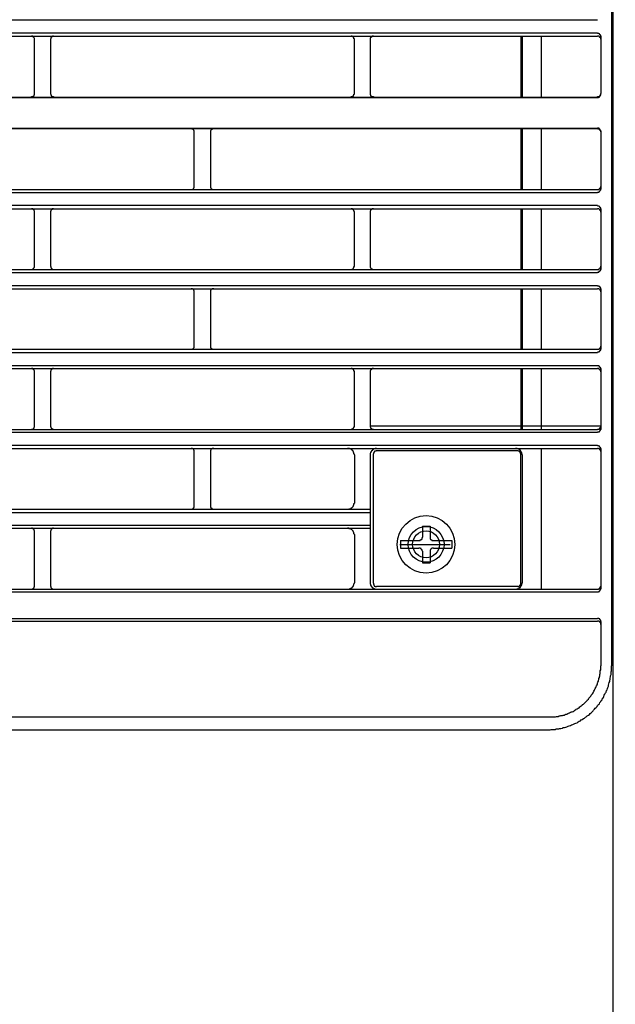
# Model space of a CAD drawing. Header units: millimetres. Extents: x 39871 to 53385, y 51832 to 57813.
# Tile 55 of 88: x 48632 to 48669, y 52623 to 52684. Entities that reach past the tile are written whole.
import ezdxf
from ezdxf import colors
from ezdxf.entities.mleader import LeaderData, LeaderLine
from ezdxf.math import Vec2, Vec3

# ---------------------------------------------------------------- set-up
doc = ezdxf.new("R2010")
doc.units = ezdxf.units.MM
doc.layers.add('AQUAREA', color=7, linetype='Continuous')
doc.layers.add('IS_KAN_OPIS', color=7, linetype='Continuous', lineweight=30)
doc.styles.add('ARIAL', font='ARIALN.TTF')

# ---------------------------------------------------------------- blocks, each defined once
blk = doc.blocks.new('SPLIT')
at = {"layer": 'AQUAREA'}
for points in [[(24880.07, -305.76), (24880.07, -1597.66)], [(24879.86, -362.67), (24879.86, -916.3)], [(24308.59, -816.06), (24877.69, -816.06)], [(24308.59, -818.09), (24877.69, -818.09)], [(24308.59, -818.58), (24877.69, -818.58)], [(24790.33, -819.07), (24790.33, -819.07), (24790.33, -819), (24790.33, -818.93), (24790.26, -818.86), (24790.26, -818.79), (24790.19, -818.79), (24790.19, -818.72), (24790.12, -818.72), (24790.12, -818.65), (24790.05, -818.65), (24790.05, -818.58), (24789.98, -818.58), (24789.91, -818.58), (24789.84, -818.58)], [(24793.27, -818.58), (24793.27, -818.58), (24793.2, -818.58), (24793.13, -818.58), (24793.06, -818.65), (24792.99, -818.65), (24792.99, -818.72), (24792.92, -818.72), (24792.92, -818.79), (24792.85, -818.79), (24792.85, -818.86), (24792.85, -818.93), (24792.85, -819), (24792.78, -819), (24792.78, -819.07)], [(24839.96, -819.07), (24839.96, -819.07), (24839.96, -819), (24839.89, -819), (24839.89, -818.93), (24839.89, -818.86), (24839.89, -818.79), (24839.82, -818.79), (24839.82, -818.72), (24839.75, -818.72), (24839.75, -818.65), (24839.68, -818.65), (24839.61, -818.58), (24839.54, -818.58), (24839.47, -818.58)], [(24842.9, -818.58), (24842.9, -818.58), (24842.83, -818.58), (24842.76, -818.58), (24842.69, -818.58), (24842.69, -818.65), (24842.62, -818.65), (24842.62, -818.72), (24842.55, -818.72), (24842.55, -818.79), (24842.48, -818.79), (24842.48, -818.86), (24842.41, -818.86), (24842.41, -818.93), (24842.41, -819), (24842.41, -819.07)], [(24865.79, -818.58), (24865.79, -828.03)], [(24866, -818.58), (24866, -828.03)], [(24868.94, -818.58), (24868.94, -828.03)], [(24878.18, -818.65), (24878.18, -818.65), (24878.18, -818.58), (24878.18, -818.51), (24878.18, -818.44), (24878.11, -818.44), (24878.11, -818.37), (24878.04, -818.37), (24878.04, -818.3), (24877.97, -818.3), (24877.97, -818.23), (24877.9, -818.23), (24877.9, -818.16), (24877.83, -818.16), (24877.76, -818.16), (24877.69, -818.16)], [(24878.18, -819.07), (24878.18, -819.07), (24878.18, -819), (24878.18, -818.93), (24878.18, -818.86), (24878.11, -818.86), (24878.11, -818.79), (24878.04, -818.79), (24878.04, -818.72), (24877.97, -818.72), (24877.97, -818.65), (24877.9, -818.65), (24877.9, -818.58), (24877.83, -818.58), (24877.76, -818.58), (24877.69, -818.58)], [(24878.18, -818.58), (24878.18, -827.47)], [(24790.33, -827.47), (24790.33, -819.07)], [(24792.78, -819.07), (24792.78, -827.47)], [(24839.96, -827.47), (24839.96, -819.07)], [(24842.41, -819.07), (24842.41, -827.47)], [(24308.59, -828.03), (24877.69, -828.03)], [(24308.59, -828.1), (24877.69, -828.1)], [(24789.84, -828.03), (24789.84, -828.03), (24789.84, -827.96), (24789.91, -827.96), (24789.98, -827.96), (24790.05, -827.96), (24790.12, -827.89), (24790.19, -827.89), (24790.19, -827.82), (24790.26, -827.82), (24790.26, -827.75), (24790.26, -827.68), (24790.33, -827.68), (24790.33, -827.61), (24790.33, -827.54), (24790.33, -827.47)], [(24792.78, -827.47), (24792.78, -827.54), (24792.78, -827.61), (24792.85, -827.61), (24792.85, -827.68), (24792.85, -827.75), (24792.92, -827.75), (24792.92, -827.82), (24792.99, -827.89), (24793.06, -827.89), (24793.06, -827.96), (24793.13, -827.96), (24793.2, -827.96), (24793.27, -827.96), (24793.27, -828.03)], [(24839.47, -828.03), (24839.47, -828.03), (24839.47, -827.96), (24839.54, -827.96), (24839.61, -827.96), (24839.68, -827.96), (24839.68, -827.89), (24839.75, -827.89), (24839.82, -827.82), (24839.82, -827.75), (24839.89, -827.75), (24839.89, -827.68), (24839.89, -827.61), (24839.96, -827.61), (24839.96, -827.54), (24839.96, -827.47)], [(24842.41, -827.47), (24842.41, -827.54), (24842.41, -827.61), (24842.41, -827.68), (24842.48, -827.68), (24842.48, -827.75), (24842.48, -827.82), (24842.55, -827.82), (24842.55, -827.89), (24842.62, -827.89), (24842.62, -827.96), (24842.69, -827.96), (24842.76, -827.96), (24842.83, -827.96), (24842.9, -827.96), (24842.9, -828.03)], [(24877.69, -828.03), (24877.69, -828.03), (24877.69, -827.96), (24877.76, -827.96), (24877.83, -827.96), (24877.9, -827.96), (24877.97, -827.96), (24877.97, -827.89), (24878.04, -827.89), (24878.04, -827.82), (24878.11, -827.82), (24878.11, -827.75), (24878.11, -827.68), (24878.18, -827.68), (24878.18, -827.61), (24878.18, -827.54), (24878.18, -827.47)], [(24877.69, -828.1), (24877.69, -828.1), (24877.76, -828.1), (24877.83, -828.1), (24877.83, -828.03), (24877.9, -828.03), (24877.97, -828.03), (24877.97, -827.96), (24878.04, -827.96), (24878.04, -827.89), (24878.11, -827.89), (24878.11, -827.82), (24878.11, -827.75), (24878.18, -827.75), (24878.18, -827.68), (24878.18, -827.61)], [(24308.59, -832.86), (24877.69, -832.86)], [(24308.59, -832.93), (24877.69, -832.93)], [(24815.11, -833.42), (24815.11, -833.42), (24815.11, -833.35), (24815.11, -833.28), (24815.11, -833.21), (24815.04, -833.21), (24815.04, -833.14), (24814.97, -833.14), (24814.97, -833.07), (24814.9, -833.07), (24814.9, -833), (24814.83, -833), (24814.76, -833), (24814.69, -832.93), (24814.62, -832.93)], [(24815.11, -841.89), (24815.11, -833.42)], [(24818.12, -832.93), (24818.12, -832.93), (24818.05, -832.93), (24817.98, -833), (24817.91, -833), (24817.84, -833), (24817.84, -833.07), (24817.77, -833.07), (24817.77, -833.14), (24817.7, -833.14), (24817.7, -833.21), (24817.63, -833.21), (24817.63, -833.28), (24817.63, -833.35), (24817.63, -833.42)], [(24817.63, -833.42), (24817.63, -841.89)], [(24865.79, -832.93), (24865.79, -842.38)], [(24866, -832.93), (24866, -842.38)], [(24868.94, -832.93), (24868.94, -842.38)], [(24878.18, -833.35), (24878.18, -833.35), (24878.18, -833.28), (24878.18, -833.21), (24878.11, -833.14), (24878.11, -833.07), (24878.04, -833.07), (24878.04, -833), (24877.97, -833), (24877.97, -832.93), (24877.9, -832.93), (24877.9, -832.86), (24877.83, -832.86), (24877.76, -832.86), (24877.69, -832.86)], [(24878.18, -833.42), (24878.18, -833.42), (24878.18, -833.35), (24878.18, -833.28), (24878.11, -833.28), (24878.11, -833.21), (24878.11, -833.14), (24878.04, -833.14), (24878.04, -833.07), (24877.97, -833.07), (24877.97, -833), (24877.9, -833), (24877.83, -833), (24877.76, -833), (24877.76, -832.93), (24877.69, -832.93)], [(24878.18, -833.35), (24878.18, -842.31)], [(24308.59, -842.38), (24877.69, -842.38)], [(24308.59, -842.87), (24877.69, -842.87)], [(24814.62, -842.38), (24814.62, -842.38), (24814.69, -842.38), (24814.76, -842.38), (24814.83, -842.38), (24814.83, -842.31), (24814.9, -842.31), (24814.97, -842.24), (24815.04, -842.24), (24815.04, -842.17), (24815.04, -842.1), (24815.11, -842.1), (24815.11, -842.03), (24815.11, -841.96), (24815.11, -841.89)], [(24817.63, -841.89), (24817.63, -841.89), (24817.63, -841.96), (24817.63, -842.03), (24817.63, -842.1), (24817.7, -842.1), (24817.7, -842.17), (24817.7, -842.24), (24817.77, -842.24), (24817.77, -842.31), (24817.84, -842.31), (24817.91, -842.31), (24817.91, -842.38), (24817.98, -842.38), (24818.05, -842.38), (24818.12, -842.38)], [(24877.69, -842.38), (24877.69, -842.38), (24877.76, -842.38), (24877.83, -842.38), (24877.9, -842.38), (24877.9, -842.31), (24877.97, -842.31), (24877.97, -842.24), (24878.04, -842.24), (24878.04, -842.17), (24878.11, -842.17), (24878.11, -842.1), (24878.18, -842.03), (24878.18, -841.96), (24878.18, -841.89)], [(24877.69, -842.8), (24877.69, -842.8), (24877.76, -842.8), (24877.83, -842.8), (24877.9, -842.8), (24877.9, -842.73), (24877.97, -842.73), (24877.97, -842.66), (24878.04, -842.66), (24878.04, -842.59), (24878.11, -842.59), (24878.11, -842.52), (24878.18, -842.45), (24878.18, -842.38), (24878.18, -842.31)], [(24308.59, -844.83), (24877.69, -844.83)], [(24308.59, -845.39), (24877.69, -845.39)], [(24790.33, -845.88), (24790.33, -845.81), (24790.33, -845.74), (24790.33, -845.67), (24790.26, -845.67), (24790.26, -845.6), (24790.26, -845.53), (24790.19, -845.53), (24790.19, -845.46), (24790.12, -845.46), (24790.05, -845.46), (24790.05, -845.39), (24789.98, -845.39), (24789.91, -845.39), (24789.84, -845.39)], [(24790.33, -854.28), (24790.33, -845.88)], [(24793.27, -845.39), (24793.27, -845.39), (24793.2, -845.39), (24793.13, -845.39), (24793.06, -845.39), (24793.06, -845.46), (24792.99, -845.46), (24792.99, -845.53), (24792.92, -845.53), (24792.92, -845.6), (24792.85, -845.6), (24792.85, -845.67), (24792.85, -845.74), (24792.78, -845.74), (24792.78, -845.81), (24792.78, -845.88)], [(24792.78, -845.88), (24792.78, -854.28)], [(24839.96, -845.88), (24839.96, -845.81), (24839.89, -845.74), (24839.89, -845.67), (24839.89, -845.6), (24839.82, -845.6), (24839.82, -845.53), (24839.75, -845.53), (24839.75, -845.46), (24839.68, -845.46), (24839.68, -845.39), (24839.61, -845.39), (24839.54, -845.39), (24839.47, -845.39)], [(24839.96, -854.28), (24839.96, -845.88)], [(24842.9, -845.39), (24842.9, -845.39), (24842.83, -845.39), (24842.76, -845.39), (24842.69, -845.39), (24842.62, -845.46), (24842.55, -845.46), (24842.55, -845.53), (24842.48, -845.53), (24842.48, -845.6), (24842.48, -845.67), (24842.41, -845.67), (24842.41, -845.74), (24842.41, -845.81), (24842.41, -845.88)], [(24842.41, -845.88), (24842.41, -854.28)], [(24865.79, -845.39), (24865.79, -854.77)], [(24866, -845.39), (24866, -854.77)], [(24868.94, -845.39), (24868.94, -854.77)], [(24878.18, -845.46), (24878.18, -845.39), (24878.18, -845.32), (24878.18, -845.25), (24878.11, -845.25), (24878.11, -845.18), (24878.11, -845.11), (24878.04, -845.11), (24878.04, -845.04), (24877.97, -845.04), (24877.9, -844.97), (24877.83, -844.97), (24877.76, -844.97), (24877.69, -844.97)], [(24878.18, -845.88), (24878.18, -845.81), (24878.18, -845.74), (24878.18, -845.67), (24878.11, -845.67), (24878.11, -845.6), (24878.11, -845.53), (24878.04, -845.53), (24878.04, -845.46), (24877.97, -845.46), (24877.9, -845.39), (24877.83, -845.39), (24877.76, -845.39), (24877.69, -845.39)], [(24878.18, -845.39), (24878.18, -854.77)], [(24878.18, -845.46), (24878.18, -854.7)], [(24308.59, -854.77), (24877.69, -854.77)], [(24308.59, -855.26), (24877.69, -855.26)], [(24789.84, -854.77), (24789.84, -854.77), (24789.91, -854.77), (24789.98, -854.77), (24790.05, -854.77), (24790.05, -854.7), (24790.12, -854.7), (24790.12, -854.63), (24790.19, -854.63), (24790.19, -854.56), (24790.26, -854.56), (24790.26, -854.49), (24790.33, -854.42), (24790.33, -854.35), (24790.33, -854.28)], [(24792.78, -854.28), (24792.78, -854.28), (24792.78, -854.35), (24792.85, -854.35), (24792.85, -854.42), (24792.85, -854.49), (24792.85, -854.56), (24792.92, -854.56), (24792.92, -854.63), (24792.99, -854.63), (24792.99, -854.7), (24793.06, -854.7), (24793.06, -854.77), (24793.13, -854.77), (24793.2, -854.77), (24793.27, -854.77)], [(24839.47, -854.77), (24839.47, -854.77), (24839.54, -854.77), (24839.61, -854.77), (24839.68, -854.77), (24839.68, -854.7), (24839.75, -854.7), (24839.75, -854.63), (24839.82, -854.63), (24839.82, -854.56), (24839.89, -854.56), (24839.89, -854.49), (24839.89, -854.42), (24839.89, -854.35), (24839.96, -854.35), (24839.96, -854.28)], [(24842.41, -854.28), (24842.41, -854.28), (24842.41, -854.35), (24842.41, -854.42), (24842.41, -854.49), (24842.48, -854.49), (24842.48, -854.56), (24842.55, -854.63), (24842.62, -854.63), (24842.62, -854.7), (24842.69, -854.7), (24842.69, -854.77), (24842.76, -854.77), (24842.83, -854.77), (24842.9, -854.77)], [(24877.69, -854.77), (24877.69, -854.77), (24877.76, -854.77), (24877.83, -854.77), (24877.9, -854.77), (24877.9, -854.7), (24877.97, -854.7), (24877.97, -854.63), (24878.04, -854.63), (24878.11, -854.56), (24878.11, -854.49), (24878.18, -854.49), (24878.18, -854.42), (24878.18, -854.35), (24878.18, -854.28)], [(24877.69, -855.19), (24877.69, -855.19), (24877.76, -855.19), (24877.83, -855.19), (24877.9, -855.19), (24877.9, -855.12), (24877.97, -855.12), (24877.97, -855.05), (24878.04, -855.05), (24878.11, -854.98), (24878.11, -854.91), (24878.18, -854.91), (24878.18, -854.84), (24878.18, -854.77), (24878.18, -854.7)], [(24308.59, -857.29), (24877.69, -857.29)], [(24308.59, -857.78), (24877.69, -857.78)], [(24815.11, -858.27), (24815.11, -858.27), (24815.11, -858.2), (24815.11, -858.13), (24815.11, -858.06), (24815.04, -858.06), (24815.04, -857.99), (24815.04, -857.92), (24814.97, -857.92), (24814.97, -857.85), (24814.9, -857.85), (24814.83, -857.85), (24814.83, -857.78), (24814.76, -857.78), (24814.69, -857.78), (24814.62, -857.78)], [(24815.11, -866.67), (24815.11, -858.27)], [(24818.12, -857.78), (24818.12, -857.78), (24818.05, -857.78), (24817.98, -857.78), (24817.91, -857.78), (24817.91, -857.85), (24817.84, -857.85), (24817.77, -857.85), (24817.77, -857.92), (24817.7, -857.92), (24817.7, -857.99), (24817.63, -858.06), (24817.63, -858.13), (24817.63, -858.2), (24817.63, -858.27)], [(24817.63, -858.27), (24817.63, -866.67)], [(24865.79, -857.78), (24865.79, -867.16)], [(24866, -857.78), (24866, -867.16)], [(24868.94, -857.78), (24868.94, -867.16)], [(24878.18, -857.85), (24878.18, -857.85), (24878.18, -857.78), (24878.18, -857.71), (24878.18, -857.64), (24878.11, -857.64), (24878.11, -857.57), (24878.11, -857.5), (24878.04, -857.5), (24878.04, -857.43), (24877.97, -857.43), (24877.9, -857.43), (24877.9, -857.36), (24877.83, -857.36), (24877.76, -857.36), (24877.69, -857.36)], [(24878.18, -858.27), (24878.18, -858.27), (24878.18, -858.2), (24878.18, -858.13), (24878.18, -858.06), (24878.11, -858.06), (24878.11, -857.99), (24878.11, -857.92), (24878.04, -857.92), (24877.97, -857.85), (24877.9, -857.85), (24877.9, -857.78), (24877.83, -857.78), (24877.76, -857.78), (24877.69, -857.78)], [(24878.18, -857.78), (24878.18, -867.16)], [(24878.18, -857.85), (24878.18, -867.09)], [(24308.59, -867.16), (24877.69, -867.16)], [(24308.59, -867.65), (24877.69, -867.65)], [(24814.62, -867.16), (24814.62, -867.16), (24814.69, -867.16), (24814.76, -867.16), (24814.83, -867.16), (24814.9, -867.09), (24814.97, -867.09), (24814.97, -867.02), (24815.04, -867.02), (24815.04, -866.95), (24815.11, -866.88), (24815.11, -866.81), (24815.11, -866.74), (24815.11, -866.67)], [(24817.63, -866.67), (24817.63, -866.67), (24817.63, -866.74), (24817.63, -866.81), (24817.63, -866.88), (24817.63, -866.95), (24817.7, -866.95), (24817.7, -867.02), (24817.77, -867.02), (24817.77, -867.09), (24817.84, -867.09), (24817.91, -867.16), (24817.98, -867.16), (24818.05, -867.16), (24818.12, -867.16)], [(24877.69, -867.16), (24877.69, -867.16), (24877.76, -867.16), (24877.83, -867.16), (24877.9, -867.16), (24877.9, -867.09), (24877.97, -867.09), (24878.04, -867.09), (24878.04, -867.02), (24878.11, -867.02), (24878.11, -866.95), (24878.11, -866.88), (24878.18, -866.88), (24878.18, -866.81), (24878.18, -866.74), (24878.18, -866.67)], [(24877.69, -867.58), (24877.69, -867.58), (24877.76, -867.58), (24877.83, -867.58), (24877.9, -867.58), (24877.9, -867.51), (24877.97, -867.51), (24878.04, -867.51), (24878.04, -867.44), (24878.11, -867.44), (24878.11, -867.37), (24878.11, -867.3), (24878.18, -867.3), (24878.18, -867.23), (24878.18, -867.16), (24878.18, -867.09)], [(24308.59, -869.68), (24877.69, -869.68)], [(24308.59, -870.17), (24877.69, -870.17)], [(24790.33, -870.66), (24790.33, -870.66), (24790.33, -870.59), (24790.33, -870.52), (24790.26, -870.45), (24790.26, -870.38), (24790.19, -870.38), (24790.19, -870.31), (24790.12, -870.31), (24790.12, -870.24), (24790.05, -870.24), (24790.05, -870.17), (24789.98, -870.17), (24789.91, -870.17), (24789.84, -870.17)], [(24790.33, -879.06), (24790.33, -870.66)], [(24793.27, -870.17), (24793.27, -870.17), (24793.2, -870.17), (24793.13, -870.17), (24793.06, -870.24), (24792.99, -870.24), (24792.99, -870.31), (24792.92, -870.31), (24792.92, -870.38), (24792.85, -870.38), (24792.85, -870.45), (24792.85, -870.52), (24792.85, -870.59), (24792.78, -870.59), (24792.78, -870.66)], [(24792.78, -870.66), (24792.78, -879.06)], [(24839.96, -870.66), (24839.96, -870.66), (24839.96, -870.59), (24839.89, -870.59), (24839.89, -870.52), (24839.89, -870.45), (24839.89, -870.38), (24839.82, -870.38), (24839.82, -870.31), (24839.75, -870.31), (24839.75, -870.24), (24839.68, -870.24), (24839.61, -870.17), (24839.54, -870.17), (24839.47, -870.17)], [(24839.96, -879.06), (24839.96, -870.66)], [(24842.9, -870.17), (24842.9, -870.17), (24842.83, -870.17), (24842.76, -870.17), (24842.69, -870.17), (24842.69, -870.24), (24842.62, -870.24), (24842.62, -870.31), (24842.55, -870.31), (24842.55, -870.38), (24842.48, -870.38), (24842.48, -870.45), (24842.41, -870.45), (24842.41, -870.52), (24842.41, -870.59), (24842.41, -870.66)], [(24842.41, -870.66), (24842.41, -879.06)], [(24865.79, -870.17), (24865.79, -879.62)], [(24866, -870.17), (24866, -879.62)], [(24868.94, -870.17), (24868.94, -879.62)], [(24878.18, -870.24), (24878.18, -870.24), (24878.18, -870.17), (24878.18, -870.1), (24878.18, -870.03), (24878.11, -870.03), (24878.11, -869.96), (24878.04, -869.96), (24878.04, -869.89), (24877.97, -869.89), (24877.97, -869.82), (24877.9, -869.82), (24877.9, -869.75), (24877.83, -869.75), (24877.76, -869.75), (24877.69, -869.75)], [(24878.18, -870.66), (24878.18, -870.66), (24878.18, -870.59), (24878.18, -870.52), (24878.18, -870.45), (24878.11, -870.45), (24878.11, -870.38), (24878.04, -870.38), (24878.04, -870.31), (24877.97, -870.31), (24877.97, -870.24), (24877.9, -870.24), (24877.9, -870.17), (24877.83, -870.17), (24877.76, -870.17), (24877.69, -870.17)], [(24878.18, -870.17), (24878.18, -879.62)], [(24878.18, -870.24), (24878.18, -879.48)], [(24308.59, -879.62), (24877.69, -879.62)], [(24308.59, -880.04), (24877.69, -880.04)], [(24789.84, -879.62), (24789.84, -879.62), (24789.84, -879.55), (24789.91, -879.55), (24789.98, -879.55), (24790.05, -879.55), (24790.12, -879.48), (24790.19, -879.48), (24790.19, -879.41), (24790.26, -879.41), (24790.26, -879.34), (24790.26, -879.27), (24790.33, -879.27), (24790.33, -879.2), (24790.33, -879.13), (24790.33, -879.06)], [(24792.78, -879.06), (24792.78, -879.13), (24792.78, -879.2), (24792.85, -879.2), (24792.85, -879.27), (24792.85, -879.34), (24792.92, -879.34), (24792.92, -879.41), (24792.99, -879.48), (24793.06, -879.48), (24793.06, -879.55), (24793.13, -879.55), (24793.2, -879.55), (24793.27, -879.55), (24793.27, -879.62)], [(24839.47, -879.62), (24839.47, -879.62), (24839.47, -879.55), (24839.54, -879.55), (24839.61, -879.55), (24839.68, -879.55), (24839.68, -879.48), (24839.75, -879.48), (24839.82, -879.41), (24839.82, -879.34), (24839.89, -879.34), (24839.89, -879.27), (24839.89, -879.2), (24839.96, -879.2), (24839.96, -879.13), (24839.96, -879.06)], [(24842.41, -879.06), (24842.41, -879.13), (24842.41, -879.2), (24842.41, -879.27), (24842.48, -879.27), (24842.48, -879.34), (24842.48, -879.41), (24842.55, -879.41), (24842.55, -879.48), (24842.62, -879.48), (24842.62, -879.55), (24842.69, -879.55), (24842.76, -879.55), (24842.83, -879.55), (24842.9, -879.55), (24842.9, -879.62)], [(24878.18, -879.13), (24842.41, -879.13)], [(24877.69, -879.62), (24877.69, -879.62), (24877.69, -879.55), (24877.76, -879.55), (24877.83, -879.55), (24877.9, -879.55), (24877.97, -879.55), (24877.97, -879.48), (24878.04, -879.48), (24878.04, -879.41), (24878.11, -879.41), (24878.11, -879.34), (24878.11, -879.27), (24878.18, -879.27), (24878.18, -879.2), (24878.18, -879.13), (24878.18, -879.06)], [(24877.69, -880.04), (24877.69, -880.04), (24877.76, -879.97), (24877.83, -879.97), (24877.9, -879.97), (24877.97, -879.97), (24877.97, -879.9), (24878.04, -879.9), (24878.04, -879.83), (24878.11, -879.83), (24878.11, -879.76), (24878.11, -879.69), (24878.18, -879.69), (24878.18, -879.62), (24878.18, -879.55), (24878.18, -879.48)], [(24308.59, -882.07), (24877.69, -882.07)], [(24308.59, -882.56), (24877.69, -882.56)], [(24815.11, -883.05), (24815.11, -883.05), (24815.11, -882.98), (24815.11, -882.91), (24815.11, -882.84), (24815.04, -882.84), (24815.04, -882.77), (24814.97, -882.7), (24814.9, -882.63), (24814.83, -882.63), (24814.83, -882.56), (24814.76, -882.56), (24814.69, -882.56), (24814.62, -882.56)], [(24815.11, -883.05), (24815.11, -883.05), (24815.11, -882.98), (24815.11, -882.91), (24815.11, -882.84), (24815.04, -882.84), (24815.04, -882.77), (24814.97, -882.7), (24814.9, -882.63), (24814.83, -882.63), (24814.83, -882.56), (24814.76, -882.56), (24814.69, -882.56), (24814.62, -882.56)], [(24815.11, -891.52), (24815.11, -883.05)], [(24815.11, -891.52), (24815.11, -883.05)], [(24818.12, -882.56), (24818.12, -882.56), (24818.05, -882.56), (24817.98, -882.56), (24817.91, -882.56), (24817.91, -882.63), (24817.84, -882.63), (24817.77, -882.63), (24817.77, -882.7), (24817.7, -882.7), (24817.7, -882.77), (24817.7, -882.84), (24817.63, -882.84), (24817.63, -882.91), (24817.63, -882.98), (24817.63, -883.05)], [(24818.12, -882.56), (24818.12, -882.56), (24818.05, -882.56), (24817.98, -882.56), (24817.91, -882.56), (24817.91, -882.63), (24817.84, -882.63), (24817.77, -882.63), (24817.77, -882.7), (24817.7, -882.7), (24817.7, -882.77), (24817.7, -882.84), (24817.63, -882.84), (24817.63, -882.91), (24817.63, -882.98), (24817.63, -883.05)], [(24817.63, -883.05), (24817.63, -891.52)], [(24817.63, -883.05), (24817.63, -891.52)], [(24839.96, -883.54), (24839.96, -883.54), (24839.96, -883.47), (24839.89, -883.4), (24839.89, -883.33), (24839.89, -883.26), (24839.89, -883.19), (24839.82, -883.19), (24839.82, -883.12), (24839.82, -883.05), (24839.75, -883.05), (24839.75, -882.98), (24839.75, -882.91), (24839.68, -882.91), (24839.68, -882.84), (24839.61, -882.84), (24839.61, -882.77), (24839.54, -882.77), (24839.47, -882.7), (24839.4, -882.7), (24839.33, -882.63), (24839.26, -882.63), (24839.19, -882.63), (24839.19, -882.56), (24839.12, -882.56), (24839.05, -882.56), (24838.98, -882.56), (24838.91, -882.56)], [(24843.39, -882.56), (24843.39, -882.56), (24843.32, -882.56), (24843.25, -882.56), (24843.18, -882.56), (24843.11, -882.63), (24843.04, -882.63), (24842.97, -882.63), (24842.97, -882.7), (24842.9, -882.7), (24842.83, -882.7), (24842.83, -882.77), (24842.76, -882.77), (24842.76, -882.84), (24842.69, -882.84), (24842.69, -882.91), (24842.62, -882.91), (24842.62, -882.98), (24842.55, -882.98), (24842.55, -883.05), (24842.55, -883.12), (24842.48, -883.12), (24842.48, -883.19), (24842.48, -883.26), (24842.41, -883.33), (24842.41, -883.4), (24842.41, -883.47), (24842.41, -883.54)], [(24843.39, -882.91), (24843.39, -882.91), (24843.32, -882.91), (24843.32, -882.98), (24843.25, -882.98), (24843.18, -882.98), (24843.11, -882.98), (24843.11, -883.05), (24843.04, -883.05), (24843.04, -883.12), (24842.97, -883.12), (24842.97, -883.19), (24842.97, -883.26), (24842.9, -883.26), (24842.9, -883.33), (24842.9, -883.4)], [(24865.3, -882.91), (24843.39, -882.91)], [(24866, -883.54), (24866, -883.54), (24866, -883.47), (24866, -883.4), (24865.93, -883.4), (24865.93, -883.33), (24865.93, -883.26), (24865.93, -883.19), (24865.86, -883.12), (24865.86, -883.05), (24865.79, -883.05), (24865.79, -882.98), (24865.79, -882.91), (24865.72, -882.91), (24865.72, -882.84), (24865.65, -882.84), (24865.65, -882.77), (24865.58, -882.77), (24865.51, -882.7), (24865.44, -882.7), (24865.44, -882.63), (24865.37, -882.63), (24865.3, -882.63), (24865.23, -882.63), (24865.23, -882.56), (24865.16, -882.56), (24865.09, -882.56), (24865.02, -882.56), (24864.95, -882.56)], [(24865.79, -883.4), (24865.79, -883.4), (24865.79, -883.33), (24865.72, -883.33), (24865.72, -883.26), (24865.72, -883.19), (24865.65, -883.12), (24865.65, -883.05), (24865.58, -883.05), (24865.51, -882.98), (24865.44, -882.98), (24865.37, -882.98), (24865.37, -882.91), (24865.3, -882.91)], [(24868.94, -882.56), (24868.94, -904.4)], [(24878.18, -882.63), (24878.18, -882.63), (24878.18, -882.56), (24878.18, -882.49), (24878.11, -882.42), (24878.11, -882.35), (24878.04, -882.35), (24878.04, -882.28), (24877.97, -882.28), (24877.97, -882.21), (24877.9, -882.21), (24877.83, -882.14), (24877.76, -882.14), (24877.69, -882.14)], [(24878.18, -883.05), (24878.18, -883.05), (24878.18, -882.98), (24878.18, -882.91), (24878.11, -882.84), (24878.11, -882.77), (24878.04, -882.77), (24878.04, -882.7), (24877.97, -882.7), (24877.97, -882.63), (24877.9, -882.63), (24877.83, -882.56), (24877.76, -882.56), (24877.69, -882.56)], [(24878.18, -882.56), (24878.18, -892.01)], [(24878.18, -882.63), (24878.18, -904.33)], [(24839.96, -883.54), (24839.96, -891.03)], [(24842.41, -883.54), (24842.41, -903.42)], [(24842.9, -903.49), (24842.9, -883.4)], [(24865.79, -903.49), (24865.79, -883.4)], [(24866, -883.54), (24866, -903.42)], [(24343.87, -892.01), (24842.41, -892.01)], [(24343.87, -892.01), (24842.41, -892.01)], [(24814.62, -892.01), (24814.62, -892.01), (24814.69, -892.01), (24814.76, -892.01), (24814.76, -891.94), (24814.83, -891.94), (24814.9, -891.94), (24814.9, -891.87), (24814.97, -891.87), (24814.97, -891.8), (24815.04, -891.8), (24815.04, -891.73), (24815.11, -891.73), (24815.11, -891.66), (24815.11, -891.59), (24815.11, -891.52)], [(24814.62, -892.01), (24814.62, -892.01), (24814.69, -892.01), (24814.76, -892.01), (24814.76, -891.94), (24814.83, -891.94), (24814.9, -891.94), (24814.9, -891.87), (24814.97, -891.87), (24814.97, -891.8), (24815.04, -891.8), (24815.04, -891.73), (24815.11, -891.73), (24815.11, -891.66), (24815.11, -891.59), (24815.11, -891.52)], [(24817.63, -891.52), (24817.63, -891.52), (24817.63, -891.59), (24817.63, -891.66), (24817.63, -891.73), (24817.7, -891.73), (24817.7, -891.8), (24817.77, -891.8), (24817.77, -891.87), (24817.84, -891.87), (24817.84, -891.94), (24817.91, -891.94), (24817.98, -891.94), (24817.98, -892.01), (24818.05, -892.01), (24818.12, -892.01)], [(24817.63, -891.52), (24817.63, -891.52), (24817.63, -891.59), (24817.63, -891.66), (24817.63, -891.73), (24817.7, -891.73), (24817.7, -891.8), (24817.77, -891.8), (24817.77, -891.87), (24817.84, -891.87), (24817.84, -891.94), (24817.91, -891.94), (24817.98, -891.94), (24817.98, -892.01), (24818.05, -892.01), (24818.12, -892.01)], [(24838.91, -892.01), (24838.98, -892.01), (24839.05, -892.01), (24839.12, -892.01), (24839.12, -891.94), (24839.19, -891.94), (24839.26, -891.94), (24839.33, -891.94), (24839.33, -891.87), (24839.4, -891.87), (24839.47, -891.87), (24839.47, -891.8), (24839.54, -891.8), (24839.54, -891.73), (24839.61, -891.73), (24839.68, -891.66), (24839.75, -891.59), (24839.75, -891.52), (24839.82, -891.52), (24839.82, -891.45), (24839.82, -891.38), (24839.89, -891.38), (24839.89, -891.31), (24839.89, -891.24), (24839.89, -891.17), (24839.89, -891.1), (24839.96, -891.1), (24839.96, -891.03)], [(24879.86, -892.01), (24879.86, -894.95)], [(24343.87, -892.5), (24842.41, -892.5)], [(24343.87, -894.46), (24842.41, -894.46)], [(24343.87, -894.95), (24842.41, -894.95)], [(24343.87, -894.95), (24842.41, -894.95)], [(24790.33, -895.44), (24790.33, -895.44), (24790.33, -895.37), (24790.33, -895.3), (24790.26, -895.3), (24790.26, -895.23), (24790.26, -895.16), (24790.19, -895.16), (24790.19, -895.09), (24790.12, -895.09), (24790.12, -895.02), (24790.05, -895.02), (24789.98, -895.02), (24789.98, -894.95), (24789.91, -894.95), (24789.84, -894.95)], [(24790.33, -895.44), (24790.33, -895.44), (24790.33, -895.37), (24790.33, -895.3), (24790.26, -895.3), (24790.26, -895.23), (24790.26, -895.16), (24790.19, -895.16), (24790.19, -895.09), (24790.12, -895.09), (24790.12, -895.02), (24790.05, -895.02), (24789.98, -895.02), (24789.98, -894.95), (24789.91, -894.95), (24789.84, -894.95)], [(24793.27, -894.95), (24793.27, -894.95), (24793.2, -894.95), (24793.13, -894.95), (24793.13, -895.02), (24793.06, -895.02), (24792.99, -895.02), (24792.99, -895.09), (24792.92, -895.09), (24792.92, -895.16), (24792.85, -895.23), (24792.85, -895.3), (24792.85, -895.37), (24792.78, -895.37), (24792.78, -895.44)], [(24793.27, -894.95), (24793.27, -894.95), (24793.2, -894.95), (24793.13, -894.95), (24793.13, -895.02), (24793.06, -895.02), (24792.99, -895.02), (24792.99, -895.09), (24792.92, -895.09), (24792.92, -895.16), (24792.85, -895.23), (24792.85, -895.3), (24792.85, -895.37), (24792.78, -895.37), (24792.78, -895.44)], [(24839.96, -895.93), (24839.96, -895.93), (24839.96, -895.86), (24839.89, -895.79), (24839.89, -895.72), (24839.89, -895.65), (24839.89, -895.58), (24839.82, -895.58), (24839.82, -895.51), (24839.82, -895.44), (24839.75, -895.44), (24839.75, -895.37), (24839.68, -895.3), (24839.61, -895.23), (24839.54, -895.16), (24839.47, -895.16), (24839.47, -895.09), (24839.4, -895.09), (24839.33, -895.09), (24839.33, -895.02), (24839.26, -895.02), (24839.19, -895.02), (24839.12, -895.02), (24839.12, -894.95), (24839.05, -894.95), (24838.98, -894.95), (24838.91, -894.95)], [(24850.53, -894.6), (24851.72, -894.6)], [(24850.53, -894.6), (24850.53, -896.35)], [(24851.72, -894.6), (24851.72, -896.35)], [(24790.33, -903.91), (24790.33, -895.44)], [(24790.33, -903.91), (24790.33, -895.44)], [(24792.78, -895.44), (24792.78, -903.91)], [(24792.78, -895.44), (24792.78, -903.91)], [(24839.96, -895.93), (24839.96, -903.42)], [(24847.1, -896.84), (24847.1, -898.03)], [(24847.1, -896.84), (24849.97, -896.84)], [(24849.97, -896.84), (24850.04, -896.84), (24850.11, -896.84), (24850.18, -896.84), (24850.18, -896.77), (24850.25, -896.77), (24850.32, -896.77), (24850.32, -896.7), (24850.39, -896.7), (24850.39, -896.63), (24850.46, -896.63), (24850.46, -896.56), (24850.46, -896.49), (24850.46, -896.42), (24850.53, -896.42), (24850.53, -896.35)], [(24851.72, -896.35), (24851.72, -896.35), (24851.72, -896.42), (24851.72, -896.49), (24851.72, -896.56), (24851.72, -896.63), (24851.79, -896.63), (24851.79, -896.7), (24851.86, -896.7), (24851.86, -896.77), (24851.93, -896.77), (24852, -896.77), (24852, -896.84), (24852.07, -896.84), (24852.14, -896.84), (24852.21, -896.84)], [(24852.21, -896.84), (24855.08, -896.84)], [(24855.08, -896.84), (24855.08, -898.03)], [(24847.03, -897.47), (24854.8, -897.47)], [(24847.1, -898.03), (24849.97, -898.03)], [(24850.53, -898.52), (24850.53, -898.52), (24850.46, -898.45), (24850.46, -898.38), (24850.46, -898.31), (24850.39, -898.24), (24850.39, -898.17), (24850.32, -898.17), (24850.32, -898.1), (24850.25, -898.1), (24850.18, -898.1), (24850.18, -898.03), (24850.11, -898.03), (24850.04, -898.03), (24849.97, -898.03)], [(24852.21, -898.03), (24852.14, -898.03), (24852.07, -898.03), (24852, -898.03), (24852, -898.1), (24851.93, -898.1), (24851.86, -898.17), (24851.79, -898.17), (24851.79, -898.24), (24851.79, -898.31), (24851.72, -898.31), (24851.72, -898.38), (24851.72, -898.45), (24851.72, -898.52)], [(24852.21, -898.03), (24855.08, -898.03)], [(24850.53, -898.52), (24850.53, -900.34)], [(24851.72, -898.52), (24851.72, -900.34)], [(24850.53, -900.34), (24851.72, -900.34)], [(24308.59, -904.4), (24877.69, -904.4)], [(24789.84, -904.4), (24789.84, -904.4), (24789.91, -904.4), (24789.98, -904.4), (24789.98, -904.33), (24790.05, -904.33), (24790.12, -904.33), (24790.12, -904.26), (24790.19, -904.26), (24790.19, -904.19), (24790.26, -904.19), (24790.26, -904.12), (24790.26, -904.05), (24790.33, -904.05), (24790.33, -903.98), (24790.33, -903.91)], [(24789.84, -904.4), (24789.84, -904.4), (24789.91, -904.4), (24789.98, -904.4), (24789.98, -904.33), (24790.05, -904.33), (24790.12, -904.33), (24790.12, -904.26), (24790.19, -904.26), (24790.19, -904.19), (24790.26, -904.19), (24790.26, -904.12), (24790.26, -904.05), (24790.33, -904.05), (24790.33, -903.98), (24790.33, -903.91)], [(24792.78, -903.91), (24792.78, -903.91), (24792.78, -903.98), (24792.85, -903.98), (24792.85, -904.05), (24792.85, -904.12), (24792.92, -904.19), (24792.92, -904.26), (24792.99, -904.26), (24792.99, -904.33), (24793.06, -904.33), (24793.13, -904.33), (24793.13, -904.4), (24793.2, -904.4), (24793.27, -904.4)], [(24792.78, -903.91), (24792.78, -903.91), (24792.78, -903.98), (24792.85, -903.98), (24792.85, -904.05), (24792.85, -904.12), (24792.92, -904.19), (24792.92, -904.26), (24792.99, -904.26), (24792.99, -904.33), (24793.06, -904.33), (24793.13, -904.33), (24793.13, -904.4), (24793.2, -904.4), (24793.27, -904.4)], [(24838.91, -904.4), (24838.98, -904.4), (24839.05, -904.4), (24839.12, -904.4), (24839.19, -904.33), (24839.26, -904.33), (24839.33, -904.33), (24839.33, -904.26), (24839.4, -904.26), (24839.47, -904.26), (24839.47, -904.19), (24839.54, -904.19), (24839.61, -904.12), (24839.68, -904.12), (24839.68, -904.05), (24839.75, -903.98), (24839.75, -903.91), (24839.82, -903.91), (24839.82, -903.84), (24839.82, -903.77), (24839.89, -903.77), (24839.89, -903.7), (24839.89, -903.63), (24839.89, -903.56), (24839.96, -903.49), (24839.96, -903.42)], [(24842.41, -903.42), (24842.41, -903.42), (24842.41, -903.49), (24842.41, -903.56), (24842.41, -903.63), (24842.48, -903.63), (24842.48, -903.7), (24842.48, -903.77), (24842.48, -903.84), (24842.55, -903.84), (24842.55, -903.91), (24842.55, -903.98), (24842.62, -903.98), (24842.62, -904.05), (24842.69, -904.05), (24842.69, -904.12), (24842.76, -904.12), (24842.76, -904.19), (24842.83, -904.19), (24842.9, -904.26), (24842.97, -904.26), (24842.97, -904.33), (24843.04, -904.33), (24843.11, -904.33), (24843.18, -904.33), (24843.18, -904.4), (24843.25, -904.4), (24843.32, -904.4), (24843.39, -904.4)], [(24842.9, -903.49), (24842.9, -903.49), (24842.9, -903.56), (24842.9, -903.63), (24842.97, -903.7), (24842.97, -903.77), (24843.04, -903.84), (24843.04, -903.91), (24843.11, -903.91), (24843.18, -903.91), (24843.18, -903.98), (24843.25, -903.98), (24843.32, -903.98), (24843.39, -903.98)], [(24865.3, -903.98), (24843.39, -903.98)], [(24864.95, -904.4), (24865.02, -904.4), (24865.09, -904.4), (24865.16, -904.4), (24865.23, -904.33), (24865.3, -904.33), (24865.37, -904.33), (24865.44, -904.26), (24865.51, -904.26), (24865.51, -904.19), (24865.58, -904.19), (24865.65, -904.12), (24865.72, -904.12), (24865.72, -904.05), (24865.79, -903.98), (24865.79, -903.91), (24865.86, -903.91), (24865.86, -903.84), (24865.86, -903.77), (24865.93, -903.77), (24865.93, -903.7), (24865.93, -903.63), (24865.93, -903.56), (24866, -903.56), (24866, -903.49), (24866, -903.42)], [(24865.3, -903.98), (24865.3, -903.98), (24865.37, -903.98), (24865.44, -903.98), (24865.51, -903.98), (24865.51, -903.91), (24865.58, -903.91), (24865.58, -903.84), (24865.65, -903.84), (24865.65, -903.77), (24865.72, -903.77), (24865.72, -903.7), (24865.72, -903.63), (24865.79, -903.63), (24865.79, -903.56), (24865.79, -903.49)], [(24877.69, -904.4), (24877.69, -904.4), (24877.76, -904.4), (24877.83, -904.4), (24877.83, -904.33), (24877.9, -904.33), (24877.97, -904.33), (24877.97, -904.26), (24878.04, -904.26), (24878.04, -904.19), (24878.11, -904.19), (24878.11, -904.12), (24878.11, -904.05), (24878.18, -904.05), (24878.18, -903.98), (24878.18, -903.91)], [(24877.69, -904.82), (24877.69, -904.82), (24877.76, -904.82), (24877.83, -904.82), (24877.83, -904.75), (24877.9, -904.75), (24877.97, -904.75), (24877.97, -904.68), (24878.04, -904.68), (24878.04, -904.61), (24878.11, -904.61), (24878.11, -904.54), (24878.11, -904.47), (24878.18, -904.47), (24878.18, -904.4), (24878.18, -904.33)], [(24308.59, -904.82), (24877.69, -904.82)], [(24308.59, -908.95), (24877.69, -908.95)], [(24878.18, -909.44), (24878.18, -909.44), (24878.18, -909.37), (24878.18, -909.3), (24878.18, -909.23), (24878.11, -909.23), (24878.11, -909.16), (24878.11, -909.09), (24878.04, -909.09), (24878.04, -909.02), (24877.97, -909.02), (24877.9, -909.02), (24877.9, -908.95), (24877.83, -908.95), (24877.76, -908.95), (24877.69, -908.95)], [(24308.59, -909.37), (24877.69, -909.37)], [(24878.18, -909.86), (24878.18, -909.86), (24878.18, -909.79), (24878.18, -909.72), (24878.18, -909.65), (24878.11, -909.65), (24878.11, -909.58), (24878.04, -909.51), (24877.97, -909.44), (24877.9, -909.44), (24877.9, -909.37), (24877.83, -909.37), (24877.76, -909.37), (24877.69, -909.37)], [(24878.18, -909.44), (24878.18, -916.3)], [(24869.92, -926.24), (24870.13, -926.24), (24870.34, -926.24), (24870.48, -926.17), (24870.69, -926.17), (24870.9, -926.17), (24871.11, -926.17), (24871.25, -926.1), (24871.46, -926.1), (24871.67, -926.1), (24871.81, -926.03), (24872.02, -926.03), (24872.23, -925.96), (24872.37, -925.89), (24872.58, -925.89), (24872.79, -925.82), (24872.93, -925.75), (24873.14, -925.68), (24873.28, -925.61), (24873.49, -925.54), (24873.63, -925.47), (24873.84, -925.4), (24873.98, -925.33), (24874.19, -925.26), (24874.33, -925.19), (24874.54, -925.12), (24874.68, -924.98), (24874.82, -924.91), (24875.03, -924.84), (24875.17, -924.7), (24875.31, -924.63), (24875.52, -924.49), (24875.66, -924.42), (24875.8, -924.28), (24875.94, -924.21), (24876.08, -924.07), (24876.29, -923.93), (24876.43, -923.86), (24876.57, -923.72), (24876.71, -923.58), (24876.85, -923.44), (24876.99, -923.3), (24877.06, -923.16), (24877.2, -923.02), (24877.34, -922.88), (24877.48, -922.74), (24877.62, -922.6), (24877.69, -922.46), (24877.83, -922.32), (24877.97, -922.18), (24878.04, -921.97), (24878.18, -921.83), (24878.25, -921.69), (24878.39, -921.55), (24878.46, -921.34), (24878.6, -921.2), (24878.67, -921.06), (24878.74, -920.85), (24878.81, -920.71), (24878.95, -920.5), (24879.02, -920.36), (24879.09, -920.15), (24879.16, -920.01), (24879.23, -919.8), (24879.3, -919.66), (24879.37, -919.45), (24879.37, -919.31), (24879.44, -919.1), (24879.51, -918.89), (24879.58, -918.75), (24879.58, -918.54), (24879.65, -918.4), (24879.65, -918.19), (24879.72, -917.98), (24879.72, -917.84), (24879.79, -917.63), (24879.79, -917.42), (24879.79, -917.21), (24879.86, -917.07), (24879.86, -916.86), (24879.86, -916.65), (24879.86, -916.51), (24879.86, -916.3)], [(24870.27, -924.21), (24870.41, -924.21), (24870.55, -924.21), (24870.69, -924.21), (24870.83, -924.21), (24870.97, -924.21), (24871.18, -924.21), (24871.32, -924.14), (24871.46, -924.14), (24871.6, -924.14), (24871.74, -924.07), (24871.88, -924.07), (24872.02, -924), (24872.23, -924), (24872.37, -923.93), (24872.51, -923.93), (24872.65, -923.86), (24872.79, -923.79), (24872.93, -923.79), (24873.07, -923.72), (24873.21, -923.65), (24873.35, -923.58), (24873.49, -923.51), (24873.63, -923.44), (24873.77, -923.44), (24873.91, -923.37), (24874.05, -923.3), (24874.19, -923.16), (24874.33, -923.09), (24874.4, -923.02), (24874.54, -922.95), (24874.68, -922.88), (24874.82, -922.81), (24874.96, -922.67), (24875.03, -922.6), (24875.17, -922.53), (24875.31, -922.39), (24875.38, -922.32), (24875.52, -922.25), (24875.66, -922.11), (24875.73, -922.04), (24875.87, -921.9), (24875.94, -921.83), (24876.08, -921.69), (24876.15, -921.55), (24876.29, -921.48), (24876.36, -921.34), (24876.43, -921.2), (24876.57, -921.13), (24876.64, -920.99), (24876.71, -920.85), (24876.85, -920.71), (24876.92, -920.64), (24876.99, -920.5), (24877.06, -920.36), (24877.13, -920.22), (24877.2, -920.08), (24877.27, -919.94), (24877.34, -919.8), (24877.41, -919.66), (24877.48, -919.52), (24877.55, -919.38), (24877.62, -919.24), (24877.69, -919.1), (24877.69, -918.96), (24877.76, -918.82), (24877.83, -918.68), (24877.83, -918.54), (24877.9, -918.4), (24877.9, -918.26), (24877.97, -918.12), (24877.97, -917.98), (24878.04, -917.84), (24878.04, -917.63), (24878.11, -917.49), (24878.11, -917.35), (24878.11, -917.21), (24878.11, -917.07), (24878.18, -916.93), (24878.18, -916.72), (24878.18, -916.58), (24878.18, -916.44), (24878.18, -916.3)], [(24316, -924.21), (24870.27, -924.21)], [(24316.35, -926.24), (24869.92, -926.24)]]:
    blk.add_lwpolyline(points, dxfattribs=at)
for points in [[(24849.6, -639.5), (24849.6, -502.51), (24738.55, -391.46), (24601.57, -391.46), (24464.58, -391.46), (24353.54, -502.51), (24353.54, -639.5), (24353.54, -776.48), (24464.58, -887.53), (24601.57, -887.53), (24738.55, -887.53), (24849.6, -776.48), (24849.6, -639.5)], [(24855.55, -897.45), (24855.55, -894.98), (24853.55, -892.98), (24851.09, -892.98), (24848.62, -892.98), (24846.62, -894.98), (24846.62, -897.45), (24846.62, -899.91), (24848.62, -901.91), (24851.09, -901.91), (24853.55, -901.91), (24855.55, -899.91), (24855.55, -897.45)], [(24853.87, -897.45), (24853.87, -895.91), (24852.62, -894.67), (24851.09, -894.67), (24849.55, -894.67), (24848.31, -895.91), (24848.31, -897.45), (24848.31, -898.98), (24849.55, -900.23), (24851.09, -900.23), (24852.62, -900.23), (24853.87, -898.98), (24853.87, -897.45)], [(24853.17, -897.45), (24853.17, -896.3), (24852.24, -895.36), (24851.09, -895.36), (24849.94, -895.36), (24849, -896.3), (24849, -897.45), (24849, -898.6), (24849.94, -899.53), (24851.09, -899.53), (24852.24, -899.53), (24853.17, -898.6), (24853.17, -897.45)]]:
    blk.add_open_spline(points, degree=3, knots=[0, 0, 0, 0, 1, 1, 1, 2, 2, 2, 3, 3, 3, 4, 4, 4, 4], dxfattribs=at)
blk = doc.blocks.new('_None')

msp = doc.modelspace()

# ---------------------------------------------------------------- block references
at = {"lineweight": 13, "xscale": 0.4, "yscale": 0.4, "zscale": 0.4}
msp.add_blockref('SPLIT', (38716.626, 53010.774), dxfattribs=at)

# ---------------------------------------------------------------- leaders
at = {"layer": 'IS_KAN_OPIS', "color": 212}
ml = msp.add_multileader_mtext('Standard', dxfattribs=at)
ml.set_content('\\pxql;{\\C256;Układ pompowy - \\A1;obieg ogrzewania\\Pgrzejnikowego 55/45%%DC; 35kPa; 11,3kW; 917,53kg/h\\P\\C1;Pompa  1~230V; 0,2kW}', color=212, style='ARIAL')
ml.set_leader_properties(color=212)
ml.set_arrow_properties(name='NONE')
ml.build(insert=Vec2(0, 0))
ml.multileader.update_dxf_attribs({"text_left_attachment_type": 6, "text_right_attachment_type": 6, "dogleg_length": 5, "arrow_head_size": 3})
ctx = ml.context
ctx.base_point, ctx.char_height, ctx.arrow_head_size, ctx.landing_gap_size, ctx.plane_origin = Vec3(45306.642, 52379.527), 30, 3, 1, Vec3(43632.71, 52295.388)
ctx.left_attachment, ctx.right_attachment = 6, 6
notes = []
notes.append((ctx, [(0, (1, 1, 0), (45301.642, 52379.527), (1, 0), 5, [(0, [(45125.376, 52771.048)], 0, [])])]))
ctx.mtext.insert, ctx.mtext.width, ctx.mtext.flow_direction = Vec3(45307.642, 52417.856), 8077.03979, 5
for ctx, leaders in notes:
    for number, flags, end, landing, length, lines in leaders:
        leader = LeaderData()
        leader.index, (leader.has_last_leader_line, leader.has_dogleg_vector, leader.attachment_direction) = number, flags
        leader.last_leader_point, leader.dogleg_vector, leader.dogleg_length = Vec3(end), Vec3(landing), length
        for number, points, colour, breaks in lines:
            line = LeaderLine()
            line.index, line.vertices, line.color, line.breaks = number, Vec3.list(points), colors.encode_raw_color(colour), breaks
            leader.lines.append(line)
        ctx.leaders.append(leader)

doc.saveas('drawing.dxf')
